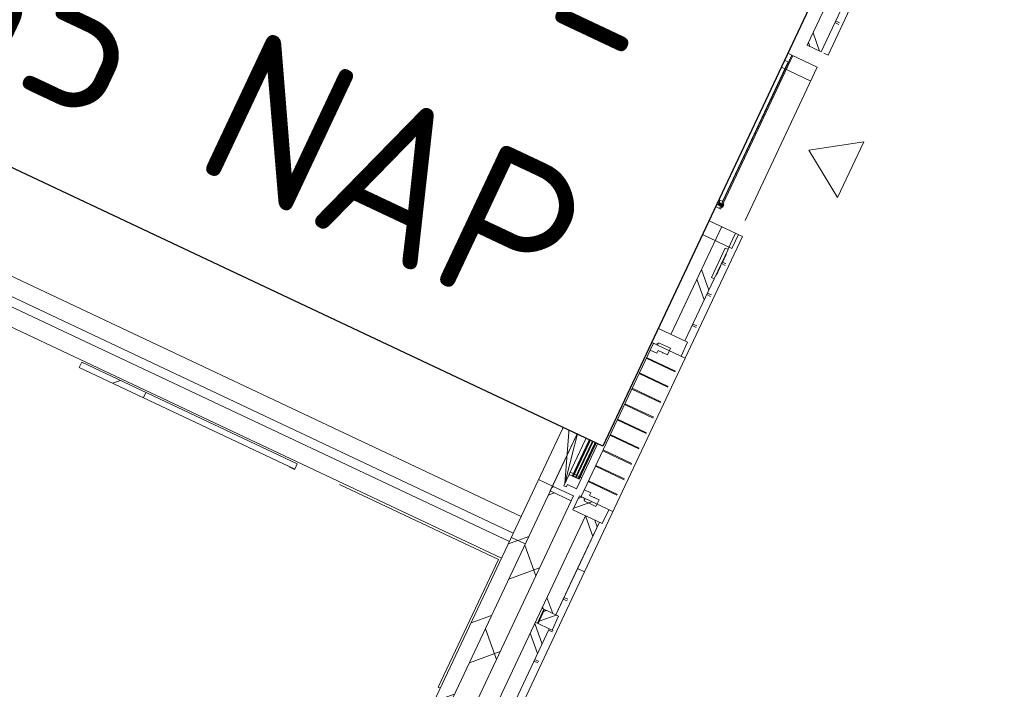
# Model space of a CAD drawing. Header units: metres. Extents: x 136266 to 136452, y 453403 to 453560.
# Tile 15 of 133: x 136324.4 to 136330.78, y 453477.57 to 453481.91. Entities that reach past the tile are written whole.
import ezdxf

# ---------------------------------------------------------------- set-up
doc = ezdxf.new("R2010")
doc.units = ezdxf.units.M
for name, color, linetype, lineweight in [('A-DETL-BEBOUWING', 253, 'Continuous', 9), ('A-DETL-GENF', 92, 'Continuous', 5), ('A-FLOR', 192, 'Continuous', 5), ('A-GENM-1', 8, 'Continuous', 5), ('A-GENM-2', 7, 'Continuous', 5), ('A-WALL-PATT-3', 8, 'Continuous', 5), ('N-WE-OG-BEBOUWING_HOOFDGEBOUW-T25', 7, 'Continuous', 25)]:
    doc.layers.add(name, color=color, linetype=linetype, lineweight=lineweight)
doc.styles.add('NLCS-ISO-M200-T25', font='txt', dxfattribs={"height": 0.5})
pattern_1 = [(44.99999999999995, (1199.999805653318, -1.250555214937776e-12), (-282.8427124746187, 282.8427124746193), [])]
pattern_2 = [(45, (0, 0), (-141.4213562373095, 141.4213562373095), [])]
pattern_3 = [(45.00000000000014, (0.0001818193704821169, 0.0004545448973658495), (-141.4213562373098, 141.4213562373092), []), (135.0000000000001, (0.0001818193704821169, 0.0004545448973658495), (-141.4213562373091, -141.4213562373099), [])]
pattern_4 = [(45.00000000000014, (0.0001818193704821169, 0.0004545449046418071), (-141.4213562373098, 141.4213562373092), []), (135.0000000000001, (0.0001818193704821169, 0.0004545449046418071), (-141.4213562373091, -141.4213562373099), [])]

# ---------------------------------------------------------------- blocks, each defined once
blk = doc.blocks.new('859-DO-0010 29-09-2022')
at = {"layer": 'A-DETL-BEBOUWING'}
h = blk.add_hatch(dxfattribs=at)
h.set_pattern_fill('FP_100', color=256, angle=44.99999999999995, style=0, pattern_type=2)
h.set_pattern_definition(pattern_1)
h.paths.add_polyline_path([(57510.00000000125, 40881.54545454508), (57610.00000000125, 40883.04553172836), (57610.00000000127, 42059.99999999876), (57510.00000000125, 42059.99999999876), (57510.00000000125, 40883.04553172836)])
h = blk.add_hatch(dxfattribs=at)
h.set_pattern_fill('FP_572', color=256, angle=44.99999999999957, style=0, pattern_type=2)
h.set_pattern_definition([(134.9999999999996, (57760.00045066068, 39660.00008222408), (-299.9546965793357, -299.9546965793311), []), (224.9999999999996, (57760.00045066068, 39660.00008222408), (299.9546965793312, -299.9546965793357), [])])
h.paths.add_polyline_path([(57760.00000000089, 37259.99999999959), (57760.00000000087, 37639.81818181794), (57610.00000000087, 37639.81818181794), (57610.00000000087, 37259.99999999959), (57624.58561598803, 37259.99999999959)])
h.paths.add_polyline_path([(57610.00000000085, 38843.81818181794), (57760.00000000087, 38843.81818181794), (57760.00000000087, 39712.54545454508), (57610.00000000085, 39712.54545454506), (57610.00000000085, 39084.37438797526)])
h.paths.add_polyline_path([(57610.00000000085, 40916.54545454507), (57760.00000000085, 40916.54545454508), (57760.00000000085, 42059.99999999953), (57610.00000000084, 42059.99999999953), (57610.00000000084, 41332.71331766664)])
h = blk.add_hatch(dxfattribs=at)
h.set_pattern_fill('FP_369', color=256, angle=44.99999999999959, style=0, pattern_type=2)
h.set_pattern_definition([(134.9999999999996, (57985.00041422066, 39444.09068344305), (-282.842712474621, -282.842712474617), []), (134.9999999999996, (57984.99970711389, 40644.09119620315), (-282.842712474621, -282.842712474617), [])])
h.paths.add_polyline_path([(57884.99999999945, 37259.99999999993), (57984.99999999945, 37259.99999999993), (57984.9747007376, 37591.81818181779), (57884.99999999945, 37591.81818181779), (57884.99999999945, 37285.70324422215)])
h.paths.add_polyline_path([(57984.99999999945, 38891.81818181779), (57984.9747007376, 39337.24545454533), (57965.99999999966, 39337.24545454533), (57965.99999999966, 39547.24545454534), (57984.99999999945, 39547.24545454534), (57984.9747007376, 39664.54545454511), (57884.99999999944, 39664.54545454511), (57884.99999999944, 38891.81818181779), (57984.9747007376, 38891.81818181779)])
h.paths.add_polyline_path([(57884.99999999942, 40964.54545454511), (57984.99999999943, 40964.54545454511), (57984.9747007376, 41628.18181818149), (57884.99999999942, 41628.18181818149), (57884.99999999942, 41332.71331766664)])
h = blk.add_hatch(dxfattribs=at)
h.set_pattern_fill('FP_655', color=256, angle=-89.99999999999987, style=0, pattern_type=2)
h.set_pattern_definition(pattern_3)
h.paths.add_polyline_path([(57749.8181818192, 40814.54545454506), (57821.81818181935, 40814.54545454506), (57821.81818181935, 40864.54545454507), (57767.81818181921, 40864.54545454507), (57767.81818181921, 40881.54545454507), (57707.81818181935, 40881.54545454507), (57707.81818181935, 40834.54545454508), (57749.8181818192, 40834.54545454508)])
h = blk.add_hatch(dxfattribs=at)
h.set_pattern_fill('FP_656', color=256, angle=-89.99999999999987, style=0, pattern_type=2)
h.set_pattern_definition(pattern_4)
h.paths.add_polyline_path([(57749.81818181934, 39797.54545454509), (57749.81818181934, 39814.54545454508), (57761.81818181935, 39814.54545454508), (57761.81818181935, 40242.04545454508), (57707.81818181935, 40242.04545454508), (57707.81818181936, 39797.54545454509)])
h.paths.add_polyline_path([(57761.81818181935, 40387.04545454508), (57761.81818181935, 40814.54545454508), (57749.81818181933, 40814.54545454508), (57749.81818181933, 40831.54545454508), (57707.81818181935, 40831.54545454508), (57707.81818181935, 40387.04545454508)])
h = blk.add_hatch(dxfattribs=at)
h.set_pattern_fill('FP_656', color=256, angle=-89.99999999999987, style=0, pattern_type=2)
h.set_pattern_definition(pattern_4)
h.paths.add_polyline_path([(57707.81818181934, 40218.56567872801), (57707.81818181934, 40242.04545454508), (57717.81818181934, 40242.04545454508), (57717.81818181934, 40259.04545454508), (57695.81818181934, 40253.15057231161), (57695.81818181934, 40221.78106903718)])
h.paths.add_polyline_path([(57761.81818181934, 40223.04545454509), (57773.81818181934, 40226.26084485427), (57773.81818181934, 40252.34672473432), (57748.81818181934, 40259.04545454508), (57748.81818181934, 40242.04545454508), (57761.81818181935, 40242.04545454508)])
h.paths.add_polyline_path([(57717.81818181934, 40370.04545454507), (57717.81818181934, 40387.04545454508), (57707.81818181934, 40387.04545454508), (57707.81818181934, 40410.52523036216), (57695.81818181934, 40407.30984005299), (57695.81818181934, 40375.94033677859)])
h.paths.add_polyline_path([(57748.81818181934, 40370.04545454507), (57773.81818181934, 40376.74418435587), (57773.81818181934, 40402.8300642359), (57761.81818181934, 40406.0454545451), (57761.81818181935, 40387.04545454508), (57748.81818181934, 40387.04545454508)])
h = blk.add_hatch(color=256, dxfattribs=at)
h.paths.add_polyline_path([(57721.81818181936, 40245.04545454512), (57721.81818181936, 40259.04545454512), (57717.81818181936, 40259.04545454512), (57717.81818181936, 40245.04545454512)])
h.paths.add_polyline_path([(57748.81818181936, 40245.04545454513), (57748.81818181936, 40259.04545454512), (57744.81818181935, 40259.04545454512), (57744.81818181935, 40245.04545454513)])
h.paths.add_polyline_path([(57717.81818181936, 40370.04545454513), (57721.81818181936, 40370.04545454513), (57721.81818181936, 40384.04545454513), (57717.81818181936, 40384.04545454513)])
h.paths.add_polyline_path([(57748.81818181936, 40370.04545454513), (57748.81818181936, 40384.04545454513), (57744.81818181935, 40384.04545454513), (57744.81818181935, 40370.04545454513)])
for points in [[(57725.81818181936, 40245.04545454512), (57725.81818181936, 40384.04545454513), (57721.81818181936, 40384.04545454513), (57721.81818181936, 40245.04545454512)], [(57744.81818181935, 40245.04545454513), (57744.81818181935, 40384.04545454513), (57740.81818181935, 40384.04545454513), (57740.81818181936, 40245.04545454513)], [(57837.99999999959, 39781.56109483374), (57837.99999999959, 39797.52981425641), (57802.99999999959, 39797.52981425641), (57802.99999999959, 39781.56109483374)], [(57834.99999999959, 39774.54545454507), (57834.99999999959, 39804.54545454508), (57829.99999999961, 39804.54545454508), (57829.9999999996, 39774.54545454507)], [(57704.81818181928, 37790.81818181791), (57704.81818181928, 38692.81818181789), (57700.81818181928, 38692.81818181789), (57700.81818181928, 37790.81818181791)], [(57723.81818181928, 37790.81818181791), (57723.81818181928, 38692.81818181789), (57719.81818181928, 38692.81818181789), (57719.81818181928, 37790.81818181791)], [(57742.81818181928, 37790.81818181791), (57742.81818181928, 38692.81818181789), (57738.81818181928, 38692.81818181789), (57738.81818181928, 37790.81818181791)]]:
    blk.add_hatch(color=256, dxfattribs=at).paths.add_polyline_path(points)
h = blk.add_hatch(dxfattribs=at)
h.set_pattern_fill('FP_655', color=256, angle=-89.99999999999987, style=0, pattern_type=2)
h.set_pattern_definition(pattern_3)
h.paths.add_polyline_path([(57767.8181818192, 39747.54545454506), (57767.8181818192, 39764.54545454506), (57821.81818181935, 39764.54545454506), (57821.81818181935, 39814.54545454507), (57749.81818181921, 39814.54545454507), (57749.81818181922, 39794.54545454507), (57707.81818181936, 39794.54545454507), (57707.81818181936, 39747.54545454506)])
h = blk.add_hatch(dxfattribs=at)
h.set_pattern_fill('FP_100', color=256, angle=44.99999999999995, style=0, pattern_type=2)
h.set_pattern_definition(pattern_1)
h.paths.add_polyline_path([(57610.00000000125, 38808.81818181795), (57610.00000000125, 39747.54545454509), (57510.00000000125, 39747.54545454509), (57510.00000000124, 38808.81818181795)])
h = blk.add_hatch(dxfattribs=at)
h.set_pattern_fill('FP_476', color=256, style=0, pattern_type=2)
h.set_pattern_definition(pattern_2)
h.paths.add_polyline_path([(57760.00000000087, 38808.81818181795), (57760.00000000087, 38843.81818181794), (57610.00000000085, 38843.81818181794), (57610.00000000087, 38808.81818181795)])
h = blk.add_hatch(dxfattribs=at)
h.set_pattern_fill('FP_1169', color=256, angle=-89.99999999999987, style=0, pattern_type=2)
h.set_pattern_definition([(45.00000000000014, (0.000181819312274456, 0.0001818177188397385), (-141.4213562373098, 141.4213562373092), []), (135.0000000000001, (0.000181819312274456, 0.0001818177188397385), (-141.4213562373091, -141.4213562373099), [])])
h.paths.add_polyline_path([(57746.81818181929, 38678.81818181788), (57756.81818181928, 38678.81818181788), (57756.81818181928, 38758.8181818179), (57692.81818181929, 38758.81818181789), (57692.81818181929, 38775.81818181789), (57674.8181818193, 38775.81818181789), (57674.8181818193, 38695.81818181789), (57746.81818181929, 38695.81818181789)])
h = blk.add_hatch(color=256, dxfattribs=at)
h.paths.add_polyline_path([(57746.81818181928, 37790.81818181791), (57746.81818181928, 37804.81818181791), (57742.81818181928, 37804.81818181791), (57742.81818181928, 37790.81818181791)])
h.paths.add_polyline_path([(57696.81818181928, 37790.81818181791), (57700.81818181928, 37790.81818181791), (57700.81818181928, 37804.8181818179), (57696.81818181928, 37804.8181818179)])
h.paths.add_polyline_path([(57746.81818181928, 38678.81818181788), (57746.81818181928, 38692.81818181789), (57742.81818181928, 38692.81818181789), (57742.81818181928, 38678.81818181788)])
h.paths.add_polyline_path([(57700.81818181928, 38678.81818181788), (57700.81818181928, 38692.81818181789), (57696.81818181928, 38692.81818181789), (57696.81818181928, 38678.81818181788)])
h = blk.add_hatch(dxfattribs=at)
h.set_pattern_fill('FP_385', color=256, style=0, pattern_type=2)
h.set_pattern_definition([(45, (-6.330083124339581e-10, 6327.273181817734), (-282.842712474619, 282.842712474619), []), (45, (1199.999999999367, 6327.273181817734), (-282.842712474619, 282.842712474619), [])])
h.paths.add_polyline_path([(58004.99999999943, 37591.81818181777), (58004.99999999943, 37691.81818181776), (57794.99999999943, 37691.81818181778), (57794.99999999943, 37591.81818181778), (57984.88254205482, 37591.81818181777)])
h = blk.add_hatch(dxfattribs=at)
h.set_pattern_fill('FP_100', color=256, angle=44.99999999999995, style=0, pattern_type=2)
h.set_pattern_definition(pattern_1)
h.paths.add_polyline_path([(57510.00000000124, 37259.99999999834), (57610.00000000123, 37259.99999999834), (57610.00000000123, 37674.81818181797), (57510.00000000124, 37674.81818181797), (57510.00000000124, 37285.70324422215)])
h = blk.add_hatch(dxfattribs=at)
h.set_pattern_fill('FP_476', color=256, style=0, pattern_type=2)
h.set_pattern_definition(pattern_2)
h.paths.add_polyline_path([(57760.00000000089, 37639.81818181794), (57760.00000000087, 37674.81818181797), (57610.00000000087, 37674.81818181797), (57610.00000000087, 37639.81818181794)])
h = blk.add_hatch(dxfattribs=at)
h.set_pattern_fill('FP_100', color=256, angle=44.99999999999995, style=0, pattern_type=2)
h.set_pattern_definition(pattern_1)
h.paths.add_polyline_path([(57510.0000000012, 36081.54545454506), (57610.00000000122, 36081.54545454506), (57610.00000000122, 37259.99999999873), (57510.0000000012, 37259.99999999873), (57510.0000000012, 36386.36767234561)])
h = blk.add_hatch(dxfattribs=at)
h.set_pattern_fill('FP_568', color=256, angle=45.00000000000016, style=0, pattern_type=2)
h.set_pattern_definition([(135.0000000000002, (57759.99974355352, 34860.00015250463), (-299.9546965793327, -299.9546965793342), []), (225.0000000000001, (57759.99974355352, 34860.00015250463), (299.9546965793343, -299.9546965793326), [])])
h.paths.add_polyline_path([(57610.00000000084, 32459.99999999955), (57760.00000000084, 32459.99999999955), (57760.00000000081, 32839.81818181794), (57610.00000000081, 32839.81818181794), (57610.00000000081, 32789.02538483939)])
h.paths.add_polyline_path([(57610.00000000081, 34043.81818181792), (57760.00000000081, 34043.81818181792), (57760.00000000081, 34912.54545454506), (57610.00000000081, 34912.54545454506), (57610.00000000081, 34138.02874265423)])
h.paths.add_polyline_path([(57610.0000000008, 36116.54545454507), (57760.0000000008, 36116.54545454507), (57760.0000000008, 37259.99999999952), (57610.0000000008, 37259.99999999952), (57610.0000000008, 36386.36767234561)])
h = blk.add_hatch(dxfattribs=at)
h.set_pattern_fill('FP_1105', color=256, angle=45.00000000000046, style=0, pattern_type=2)
h.set_pattern_definition([(135.0000000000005, (57984.99970711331, 37094.09129974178), (-282.8427124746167, -282.8427124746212), []), (135.0000000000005, (57984.9997071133, 38294.09110539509), (-282.8427124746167, -282.8427124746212), [])])
h.paths.add_polyline_path([(57884.99999999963, 36928.18181817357), (57984.99999999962, 36928.18181817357), (57984.9747007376, 37259.99999999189), (57884.99999999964, 37259.99999999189)])
h = blk.add_hatch(dxfattribs=at)
h.set_pattern_fill('FP_2329', color=256, style=0, pattern_type=2)
h.set_pattern_definition([(45, (-4.999511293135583e-05, -3.637978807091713e-11), (-141.4213562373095, 141.4213562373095), [])])
h.paths.add_polyline_path([(54964.84292316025, 37062), (54964.84292316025, 37100.00000000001), (54504.59309522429, 37100.00000000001), (54504.59309522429, 37062)])
h = blk.add_hatch(dxfattribs=at)
h.set_pattern_fill('FP_367', color=256, angle=45.00000000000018, style=0, pattern_type=2)
h.set_pattern_definition([(135.0000000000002, (57984.99970711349, 34644.09075372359), (-282.8427124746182, -282.8427124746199), []), (135.0000000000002, (57984.99970711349, 35844.09055937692), (-282.8427124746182, -282.8427124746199), [])])
h.paths.add_polyline_path([(57934.99999999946, 32459.99999999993), (57984.99999999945, 32459.99999999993), (57984.9747007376, 32791.81818181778), (57884.99999999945, 32791.81818181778), (57884.99999999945, 32459.99999999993)])
h.paths.add_polyline_path([(57884.99999999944, 34091.81818181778), (57984.99999999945, 34091.81818181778), (57984.9747007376, 34537.24545454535), (57965.99999999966, 34537.24545454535), (57965.99999999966, 34747.24545454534), (57984.99999999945, 34747.24545454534), (57984.9747007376, 34864.54545454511), (57884.99999999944, 34864.54545454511), (57884.99999999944, 34138.02874265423)])
h.paths.add_polyline_path([(57984.9747007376, 36164.54545454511), (57984.99999999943, 36164.54545454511), (57984.9747007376, 36828.18181818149), (57884.99999999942, 36828.18181818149), (57884.99999999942, 36164.54545454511), (57934.99999999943, 36164.54545454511)])
at = {"layer": 'A-WALL-PATT-3'}
h = blk.add_hatch(dxfattribs=at)
h.set_pattern_fill('FP_674', color=256, angle=44.99999999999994, style=0, pattern_type=2)
h.set_pattern_definition([(44.99999999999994, (57954.99999481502, 36828.18238046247), (-282.8427124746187, 282.8427124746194), []), (44.99999999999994, (59155.00050757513, 36828.1816733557), (-282.8427124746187, 282.8427124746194), [])])
h.paths.add_polyline_path([(58004.99999999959, 36828.18181817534), (58004.9999999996, 36928.18181817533), (57904.99999999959, 36928.18181817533), (57904.99999999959, 36828.18181817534), (57984.9747007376, 36828.18181817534)])
for centre, radius, start, end in [((57707.81818181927, 40829.54545454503), 1029.999999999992, 258.9999999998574, 270), ((57674.81818181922, 37724.81818181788), 1033.999999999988, 90, 101.0000000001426)]:
    blk.add_arc(centre, radius, start, end)
at = {"layer": 'A-DETL-BEBOUWING'}
for p, q in [((57510.00000000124, 44547.545454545), (57510.00000000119, 40881.54545454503)), ((57610.0000000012, 40881.54545454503), (57610.00000000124, 44547.545454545)), ((57760.00000000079, 40881.54545454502), (57760.00000000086, 42439.81818181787)), ((57884.99999999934, 42391.81818181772), (57884.99999999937, 40964.54545454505)), ((58035.01156568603, 40964.49999999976), (58035.01156568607, 42059.99999999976)), ((57984.99999999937, 40964.54545454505), (57984.99999999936, 41628.18181818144)), ((57985.05166498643, 40964.54545454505), (57985.05166498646, 41628.18181817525)), ((57985.05166498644, 41185.87499999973), (58013.08580734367, 41185.87499999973)), ((57985.05166498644, 41174.49999999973), (58013.08580734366, 41174.49999999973)), ((57884.99999999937, 40964.54545454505), (57984.99999999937, 40964.54545454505)), ((58034.99999999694, 40964.49999999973), (58004.99999999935, 40964.49999999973)), ((57510.00000000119, 40881.54545454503), (57794.99999999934, 40881.54545454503)), ((57760.00000000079, 40916.54545454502), (57610.00000000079, 40916.54545454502)), ((57707.81818181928, 40881.54545454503), (57707.81818181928, 40387.04545454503)), ((57767.81818181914, 40864.54545454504), (57767.81818181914, 40881.54545454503)), ((57707.81818181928, 40829.54545454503), (57511.28491658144, 39818.46945559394)), ((57707.81818181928, 40834.54545454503), (57749.81818181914, 40834.54545454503)), ((57749.81818181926, 40831.54545454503), (57707.81818181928, 40831.54545454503)), ((57749.81818181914, 40834.54545454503), (57749.81818181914, 40814.54545454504)), ((57749.81818181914, 40814.54545454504), (57821.81818181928, 40814.54545454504)), ((57761.81818181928, 40387.04545454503), (57761.81818181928, 40814.54545454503)), ((58004.99999999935, 40864.54545454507), (57767.81818181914, 40864.54545454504)), ((57775.18318907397, 40814.54545454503), (57775.18318907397, 39814.54545454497)), ((57794.99999999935, 40864.54545454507), (57794.99999999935, 40764.54545454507)), ((57819.40440618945, 39814.54545454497), (57819.40440618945, 40814.54545454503)), ((57821.81818181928, 39764.54545454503), (57821.81818181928, 40864.54545454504)), ((57829.99999999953, 39764.54545454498), (57829.99999999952, 40864.54545454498)), ((58004.99999999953, 40864.54545454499), (58004.99999999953, 39764.54545454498)), ((57794.99999999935, 40764.54545454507), (58004.99999999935, 40764.54545454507)), ((57707.81818181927, 40410.52523036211), (57695.81818181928, 40407.30984005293)), ((57695.81818181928, 40407.30984005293), (57695.81818181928, 40221.78106903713)), ((57695.81818181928, 40375.94033677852), (57717.81818181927, 40370.04545454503)), ((57707.81818181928, 40387.04545454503), (57761.81818181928, 40387.04545454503)), ((57717.81818181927, 40242.04545454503), (57717.81818181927, 40387.04545454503)), ((57748.81818181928, 40387.04545454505), (57717.81818181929, 40384.04545454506)), ((57717.81818181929, 40387.04545454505), (57748.81818181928, 40384.04545454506)), ((57748.81818181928, 40384.04545454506), (57717.81818181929, 40384.04545454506)), ((57717.81818181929, 40370.04545454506), (57721.81818181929, 40370.04545454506)), ((57721.81818181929, 40384.04545454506), (57721.81818181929, 40245.04545454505)), ((57725.81818181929, 40245.04545454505), (57725.81818181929, 40384.04545454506)), ((57725.81818181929, 40370.04545454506), (57740.81818181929, 40370.04545454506)), ((57740.81818181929, 40384.04545454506), (57740.81818181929, 40245.04545454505)), ((57744.81818181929, 40245.04545454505), (57744.81818181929, 40384.04545454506)), ((57744.81818181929, 40370.04545454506), (57748.8181818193, 40370.04545454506)), ((57748.81818181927, 40387.04545454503), (57748.81818181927, 40242.04545454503)), ((57748.81818181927, 40370.04545454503), (57773.81818181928, 40376.7441843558)), ((57773.81818181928, 40402.83006423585), (57761.81818181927, 40406.04545454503)), ((57773.81818181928, 40226.26084485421), (57773.81818181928, 40402.83006423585)), ((57717.81818181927, 40259.04545454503), (57695.81818181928, 40253.15057231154)), ((57707.81818181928, 40242.04545454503), (57707.81818181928, 39747.54545454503)), ((57761.81818181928, 40242.04545454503), (57707.81818181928, 40242.04545454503)), ((57721.81818181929, 40259.04545454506), (57717.8181818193, 40259.04545454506)), ((57748.81818181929, 40245.04545454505), (57717.81818181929, 40245.04545454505)), ((57748.81818181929, 40245.04545454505), (57717.81818181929, 40242.04545454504)), ((57717.81818181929, 40245.04545454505), (57748.81818181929, 40242.04545454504)), ((57740.81818181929, 40259.04545454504), (57725.81818181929, 40259.04545454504)), ((57748.8181818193, 40259.04545454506), (57744.81818181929, 40259.04545454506)), ((57773.81818181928, 40252.34672473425), (57748.81818181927, 40259.04545454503)), ((57761.81818181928, 39814.54545454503), (57761.81818181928, 40242.04545454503)), ((57695.81818181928, 40221.78106903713), (57707.81818181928, 40218.56567872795)), ((57761.81818181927, 40223.04545454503), (57773.81818181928, 40226.26084485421)), ((57707.81818181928, 39797.54545454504), (57749.81818181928, 39797.54545454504)), ((57749.81818181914, 39794.54545454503), (57707.81818181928, 39794.54545454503)), ((57749.81818181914, 39814.54545454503), (57749.81818181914, 39794.54545454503)), ((57821.81818181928, 39814.54545454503), (57749.81818181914, 39814.54545454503)), ((57837.99999999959, 39797.54545454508), (57802.9999999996, 39797.54545454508)), ((57837.99999999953, 39797.52981425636), (57802.99999999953, 39797.52981425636)), ((57802.99999999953, 39797.52981425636), (57802.99999999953, 39781.56109483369)), ((57834.99999999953, 39804.54545454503), (57829.99999999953, 39804.54545454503)), ((57834.99999999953, 39774.54545454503), (57834.99999999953, 39804.54545454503)), ((57837.99999999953, 39781.56109483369), (57837.99999999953, 39797.52981425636)), ((57510.00000000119, 39747.54545454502), (57510.00000000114, 36081.545454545)), ((57794.99999999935, 39747.54545454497), (57510.00000000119, 39747.54545454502)), ((57610.00000000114, 36081.545454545), (57610.0000000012, 39747.54545454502)), ((57760.0000000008, 38843.81818181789), (57760.00000000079, 39747.54545454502)), ((57767.81818181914, 39747.54545454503), (57767.81818181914, 39764.54545454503)), ((57767.81818181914, 39764.54545454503), (57821.81818181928, 39764.54545454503)), ((57802.99999999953, 39781.56109483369), (57837.99999999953, 39781.56109483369)), ((57802.99999999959, 39781.54545454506), (57837.99999999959, 39781.54545454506)), ((57829.99999999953, 39774.54545454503), (57834.99999999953, 39774.54545454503)), ((57610.00000000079, 39712.54545454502), (57760.00000000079, 39712.54545454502)), ((57794.99999999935, 39664.54545454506), (57794.99999999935, 39564.54545454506)), ((58034.99999999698, 39664.54545454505), (57794.99999999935, 39664.54545454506)), ((57884.99999999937, 39664.54545454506), (57884.99999999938, 38891.81818181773)), ((57984.99999999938, 39547.24545454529), (57984.99999999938, 39664.54545454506)), ((57985.05166498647, 39547.24545454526), (57985.05166498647, 39664.54545454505)), ((58004.99999999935, 39564.54545454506), (58004.99999999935, 39664.54545454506)), ((58035.01156568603, 38791.84545454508), (58035.01156568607, 39664.54545454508)), ((57794.99999999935, 39564.54545454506), (58004.99999999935, 39564.54545454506)), ((57985.99999999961, 39547.24545454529), (57965.99999999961, 39547.24545454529)), ((57965.99999999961, 39547.24545454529), (57965.99999999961, 39337.24545454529)), ((57985.99999999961, 39337.24545454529), (57985.99999999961, 39547.24545454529)), ((57988.49999999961, 39514.34864234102), (57985.99999999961, 39514.34864234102)), ((57988.49999999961, 39503.59667789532), (57985.99999999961, 39503.59667789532)), ((57988.49999999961, 39514.34864234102), (57988.49999999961, 39451.56344849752)), ((57988.49999999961, 39461.60907951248), (57985.99999999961, 39461.60907951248)), ((57988.49999999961, 39451.56344849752), (57985.99999999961, 39451.56344849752)), ((57985.9999999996, 39446.59545454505), (58013.08580734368, 39446.59545454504)), ((57988.49999999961, 39433.98359422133), (57985.99999999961, 39433.98359422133)), ((57988.4999999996, 39457.49545454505), (58013.08580734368, 39457.49545454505)), ((57988.49999999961, 39433.98359422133), (57988.49999999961, 39366.2148256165)), ((57988.49999999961, 39399.35363574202), (57985.99999999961, 39399.35363574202)), ((57988.49999999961, 39383.27474000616), (57985.99999999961, 39383.27474000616)), ((57988.49999999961, 39374.48481286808), (57985.99999999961, 39374.48481286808)), ((57988.49999999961, 39371.19840037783), (57985.99999999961, 39371.19840037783)), ((57988.49999999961, 39366.2148256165), (57985.99999999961, 39366.2148256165)), ((57965.99999999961, 39337.24545454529), (57985.99999999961, 39337.24545454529)), ((57984.99999999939, 38891.81818181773), (57984.99999999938, 39337.24545454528)), ((57985.05166498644, 38891.81818181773), (57985.05166498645, 39337.24545454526)), ((57984.97470073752, 39235.12045454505), (57985.04009929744, 39235.12045454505)), ((57984.97470073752, 39224.22045454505), (57985.04009929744, 39224.22045454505)), ((57985.05166498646, 39235.12045454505), (58013.08580734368, 39235.12045454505)), ((57985.05166498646, 39224.22045454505), (58013.08580734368, 39224.22045454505)), ((57984.97470073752, 39012.74545454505), (57985.04009929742, 39012.74545454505)), ((57984.97470073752, 39001.84545454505), (57985.04009929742, 39001.84545454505)), ((57985.05166498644, 39012.74545454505), (58013.08580734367, 39012.74545454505)), ((57985.05166498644, 39001.84545454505), (58013.08580734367, 39001.84545454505)), ((57610.0000000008, 38843.81818181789), (57760.0000000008, 38843.81818181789)), ((57794.99999999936, 38891.81818181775), (57794.99999999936, 38791.81818181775)), ((58004.99999999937, 38891.81818181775), (57794.99999999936, 38891.81818181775)), ((58004.99999999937, 38791.81818181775), (58004.99999999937, 38891.81818181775)), ((57510.00000000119, 38808.8181818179), (57610.00000000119, 38808.8181818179)), ((57692.81818181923, 38775.81818181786), (57674.81818181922, 38775.81818181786)), ((57674.81818181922, 38775.81818181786), (57674.81818181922, 38695.81818181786)), ((57692.81818181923, 38758.81818181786), (57692.81818181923, 38775.81818181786)), ((57794.99999999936, 38791.81818181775), (58034.99999999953, 38791.81818181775)), ((58034.99999999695, 38791.84545454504), (58004.99999999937, 38791.84545454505)), ((58035.01156568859, 37260.01818181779), (58035.01156568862, 38791.81818181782)), ((57674.81818181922, 38758.81818181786), (57477.52168059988, 38241.81818181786)), ((57674.81818181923, 37724.81818181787), (57477.52168059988, 38739.82068950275)), ((57756.81818181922, 38758.81818181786), (57692.81818181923, 38758.81818181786)), ((57756.81818181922, 37724.81818181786), (57756.81818181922, 38758.81818181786)), ((57674.81818181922, 38695.81818181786), (57746.81818181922, 38695.81818181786)), ((57676.81818181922, 38693.81818181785), (57674.81818181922, 38693.81818181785)), ((57674.81818181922, 38693.81818181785), (57674.81818181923, 37789.81818181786)), ((57674.81818181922, 38678.81818181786), (57700.81818181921, 38678.81818181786)), ((57676.81818181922, 38695.81818181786), (57676.81818181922, 38693.81818181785)), ((57696.81818181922, 37787.81818181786), (57696.81818181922, 38695.81818181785)), ((57696.81818181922, 38695.81818181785), (57746.81818181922, 38692.81818181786)), ((57746.81818181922, 38695.81818181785), (57696.81818181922, 38692.81818181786)), ((57696.81818181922, 38692.81818181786), (57746.81818181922, 38692.81818181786)), ((57700.81818181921, 38692.81818181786), (57700.81818181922, 37790.81818181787)), ((57704.81818181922, 37790.81818181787), (57704.81818181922, 38692.81818181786)), ((57704.81818181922, 38678.81818181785), (57719.81818181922, 38678.81818181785)), ((57719.81818181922, 38692.81818181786), (57719.81818181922, 37790.81818181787)), ((57723.81818181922, 37790.81818181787), (57723.81818181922, 38692.81818181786)), ((57723.81818181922, 38678.81818181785), (57738.81818181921, 38678.81818181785)), ((57738.81818181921, 38692.81818181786), (57738.81818181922, 37790.81818181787)), ((57742.81818181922, 37790.81818181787), (57742.81818181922, 38692.81818181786)), ((57742.81818181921, 38678.81818181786), (57756.81818181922, 38678.81818181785)), ((57746.81818181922, 38695.81818181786), (57746.81818181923, 37787.81818181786)), ((57806.22005069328, 38689.59595959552), (58013.08580734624, 38689.59595959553)), ((57806.22005069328, 38684.04040403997), (58013.08580734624, 38684.04040403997)), ((57806.22005069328, 38579.04040403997), (58013.08580734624, 38579.04040403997)), ((57806.22005069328, 38573.48484848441), (58013.08580734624, 38573.48484848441)), ((57806.22005069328, 38468.48484848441), (58013.08580734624, 38468.48484848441)), ((57806.22005069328, 38462.92929292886), (58013.08580734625, 38462.92929292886)), ((57806.22005069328, 38357.92929292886), (58013.08580734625, 38357.92929292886)), ((57806.22005069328, 38352.3737373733), (58013.08580734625, 38352.3737373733)), ((57477.52168059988, 38241.81818181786), (57674.81818181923, 37724.81818181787)), ((57806.22005069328, 38247.3737373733), (58013.08580734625, 38247.3737373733)), ((57806.22005069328, 38241.81818181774), (58013.08580734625, 38241.81818181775)), ((57806.22005069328, 38136.81818181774), (58013.08580734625, 38136.81818181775)), ((57806.22005069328, 38131.26262626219), (58013.08580734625, 38131.26262626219)), ((57806.22005069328, 38026.26262626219), (58013.08580734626, 38026.26262626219)), ((57806.22005069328, 38020.70707070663), (58013.08580734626, 38020.70707070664)), ((57806.22005069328, 37915.70707070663), (58013.08580734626, 37915.70707070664)), ((57806.22005069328, 37910.15151515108), (58013.08580734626, 37910.15151515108)), ((57700.81818181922, 37804.81818181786), (57674.81818181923, 37804.81818181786)), ((57674.81818181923, 37789.81818181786), (57676.81818181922, 37789.81818181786)), ((57746.81818181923, 37787.81818181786), (57674.81818181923, 37787.81818181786)), ((57674.81818181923, 37787.81818181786), (57674.81818181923, 37707.81818181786)), ((57676.81818181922, 37789.81818181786), (57676.81818181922, 37787.81818181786)), ((57696.81818181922, 37790.81818181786), (57746.81818181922, 37790.81818181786)), ((57696.81818181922, 37790.81818181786), (57746.81818181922, 37787.81818181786)), ((57746.81818181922, 37790.81818181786), (57696.81818181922, 37787.81818181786)), ((57719.81818181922, 37804.81818181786), (57704.81818181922, 37804.81818181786)), ((57738.81818181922, 37804.81818181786), (57723.81818181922, 37804.81818181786)), ((57756.81818181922, 37804.81818181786), (57742.81818181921, 37804.81818181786)), ((57806.22005069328, 37805.15151515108), (58013.08580734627, 37805.15151515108)), ((57806.22005069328, 37799.59595959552), (58013.08580734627, 37799.59595959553)), ((57674.81818181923, 37707.81818181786), (57692.81818181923, 37707.81818181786)), ((57692.81818181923, 37707.81818181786), (57692.81818181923, 37724.81818181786)), ((57692.81818181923, 37724.81818181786), (57756.81818181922, 37724.81818181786)), ((57794.99999999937, 37691.81818181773), (57794.99999999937, 37591.81818181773)), ((58034.99999999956, 37691.81818181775), (57794.99999999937, 37691.81818181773)), ((58004.99999999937, 37591.81818181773), (58004.99999999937, 37691.81818181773)), ((57610.00000000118, 37674.81818181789), (57510.00000000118, 37674.81818181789)), ((57760.00000000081, 37639.81818181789), (57610.00000000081, 37639.81818181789)), ((57760.00000000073, 36081.545454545), (57760.00000000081, 37639.81818181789)), ((57794.99999999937, 37591.81818181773), (58004.99999999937, 37591.81818181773)), ((57884.9999999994, 37591.81818181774), (57884.99999999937, 36164.54545454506)), ((57984.99999999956, 36928.18181817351), (57984.9999999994, 37591.81818181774)), ((57985.05166498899, 37591.81818181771), (57985.05166498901, 37260.01818181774)), ((57509.99999999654, 37409.99999999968), (50085.00000000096, 37409.99999999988)), ((50085.00000000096, 37289.99999999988), (57509.99999999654, 37289.99999999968)), ((57610.00000000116, 37259.99999999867), (57510.00000000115, 37259.99999999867)), ((57985.05166498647, 37259.99999999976), (58034.99999999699, 37259.99999999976)), ((57985.05166498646, 36928.1818181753), (57985.05166498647, 37259.99999999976)), ((58034.99999999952, 37260.01818181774), (58034.42562125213, 37260.01818181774)), ((58035.01156568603, 36164.49999999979), (58035.01156568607, 37259.99999999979)), ((57509.99999999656, 37229.99999999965), (50085.000000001, 37229.99999999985)), ((50085.000000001, 37109.99999999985), (57509.99999999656, 37109.99999999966)), ((56049.9998900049, 37099.99999999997), (54504.59309522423, 37099.99999999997)), ((54504.59309522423, 37099.99999999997), (54504.59309522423, 37061.99999999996)), ((54504.59309522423, 37061.99999999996), (56049.99989000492, 37061.99999999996)), ((54964.84292316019, 37061.99999999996), (54964.84292316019, 37099.99999999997)), ((56011.99981000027, 37059.45421567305), (56011.99981000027, 37061.99999999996)), ((56049.9998900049, 37059.45421567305), (56011.99981000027, 37059.45421567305)), ((56049.99989000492, 37099.99999999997), (56049.99989000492, 37061.99999999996)), ((57494.99999999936, 37094.99999999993), (56355.00000000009, 37094.99999999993)), ((57494.99999999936, 36179.99999999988), (57494.99999999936, 37094.99999999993)), ((57985.05166498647, 37053.18749999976), (58013.08580734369, 37053.18749999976)), ((57985.05166498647, 37041.81249999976), (58013.08580734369, 37041.81249999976)), ((57884.99999999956, 36928.18181817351), (58004.99999999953, 36928.18181817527)), ((57900.01156568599, 36828.18181818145), (57900.01156568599, 36928.18181817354)), ((57904.99999999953, 36928.18181817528), (57904.99999999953, 36828.18181817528)), ((58004.99999999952, 36828.18181817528), (58004.99999999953, 36928.18181817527)), ((58004.99999999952, 36828.18181817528), (57884.99999999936, 36828.18181818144)), ((57899.99999999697, 36830.74999999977), (57904.99999999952, 36830.74999999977)), ((57984.99999999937, 36164.54545454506), (57984.99999999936, 36828.18181818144)), ((57985.05166498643, 36164.54545454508), (57985.05166498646, 36828.18181817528)), ((57985.05166498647, 36819.37499999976), (58013.08580734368, 36819.37499999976)), ((58004.99999999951, 36830.74999999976), (58013.08580734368, 36830.74999999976)), ((57985.05166498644, 36608.31249999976), (58013.08580734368, 36608.31249999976)), ((57985.05166498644, 36596.93749999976), (58013.08580734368, 36596.93749999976)), ((57494.99999999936, 36179.99999999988), (57509.99999999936, 36179.99999999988))]:
    blk.add_line(p, q, dxfattribs=at)
at = {"layer": 'A-DETL-GENF'}
for p, q in [((58485.00000000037, 40554.99999999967), (58185.00000000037, 40354.99999999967)), ((58485.00000000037, 40154.99999999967), (58485.00000000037, 40554.99999999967)), ((58185.00000000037, 40354.99999999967), (58485.00000000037, 40154.99999999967))]:
    blk.add_line(p, q, dxfattribs=at)
at = {"layer": 'A-FLOR'}
blk.add_line((57609.99999999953, 39747.54545454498), (57609.99999999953, 40881.54545454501), dxfattribs=at)
at = {"layer": 'A-GENM-1'}
for p, q in [((57760.0000000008, 38843.81818181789), (57610.0000000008, 38843.81818181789)), ((57610.0000000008, 38843.81818181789), (57610.00000000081, 37639.81818181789)), ((57760.00000000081, 38808.81818181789), (57760.0000000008, 38843.81818181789)), ((57610.00000000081, 38808.8181818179), (57760.00000000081, 38808.81818181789)), ((57760.00000000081, 37674.81818181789), (57610.00000000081, 37674.81818181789)), ((57610.00000000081, 37639.81818181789), (57760.00000000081, 37639.81818181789)), ((57760.00000000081, 37639.81818181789), (57760.00000000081, 37674.81818181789))]:
    blk.add_line(p, q, dxfattribs=at)
at = {"layer": 'A-GENM-2'}
for p, q in [((57806.81818181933, 38791.81818181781), (57806.81818181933, 37691.81818181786)), ((57835.81818181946, 38791.81818181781), (57806.81818181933, 38791.81818181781)), ((57826.81818181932, 38798.81818181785), (57835.81818181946, 38798.81818181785)), ((57920.81818181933, 38808.81818181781), (57835.81818181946, 38808.81818181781)), ((57835.81818181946, 38808.81818181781), (57835.81818181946, 38791.81818181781)), ((57920.81818181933, 38761.81818181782), (57920.81818181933, 38808.81818181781)), ((57806.81818181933, 38741.81818181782), (57853.81818181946, 38741.81818181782)), ((57853.81818181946, 38741.81818181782), (57853.81818181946, 38761.81818181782)), ((57853.81818181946, 38761.81818181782), (57920.81818181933, 38761.81818181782)), ((57886.81818181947, 38758.81818181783), (57886.81818181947, 38761.81818181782)), ((57853.81818181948, 37741.81818181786), (57806.81818181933, 37741.81818181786)), ((57806.81818181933, 37691.81818181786), (57835.81818181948, 37691.81818181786)), ((57835.81818181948, 37684.81818181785), (57826.8181818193, 37684.81818181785)), ((57835.81818181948, 37691.81818181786), (57835.81818181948, 37674.81818181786)), ((57853.81818181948, 37721.81818181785), (57853.81818181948, 37741.81818181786)), ((57920.81818181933, 37721.81818181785), (57853.81818181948, 37721.81818181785)), ((57886.81818181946, 37721.81818181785), (57886.81818181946, 37724.81818181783)), ((57920.81818181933, 37674.81818181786), (57920.81818181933, 37721.81818181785)), ((57835.81818181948, 37674.81818181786), (57920.81818181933, 37674.81818181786))]:
    blk.add_line(p, q, dxfattribs=at)

msp = doc.modelspace()

# ---------------------------------------------------------------- block references
at = {"xscale": 0.001, "yscale": 0.001, "zscale": 0.001, "rotation": 334.7650131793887}
msp.add_blockref('859-DO-0010 29-09-2022', (136259.6791283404, 453469.3710543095), dxfattribs=at)

# ---------------------------------------------------------------- next in the draw order: texts
at = {"layer": 'N-WE-OG-BEBOUWING_HOOFDGEBOUW-T25', "insert": (136322.8286625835, 453485.1712967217), "char_height": 1, "attachment_point": 1, "rotation": 334.7647804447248, "style": 'NLCS-ISO-M200-T25', "bg_fill": 19, "box_fill_scale": 1.5, "bg_fill_color": 256, "bg_fill_transparency": 0}
msp.add_mtext_dynamic_manual_height_columns('Vloerpeil = \\P+2.235 NAP', width=6.907732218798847, gutter_width=2.5, heights=[0], dxfattribs=at)

doc.saveas('drawing.dxf')
